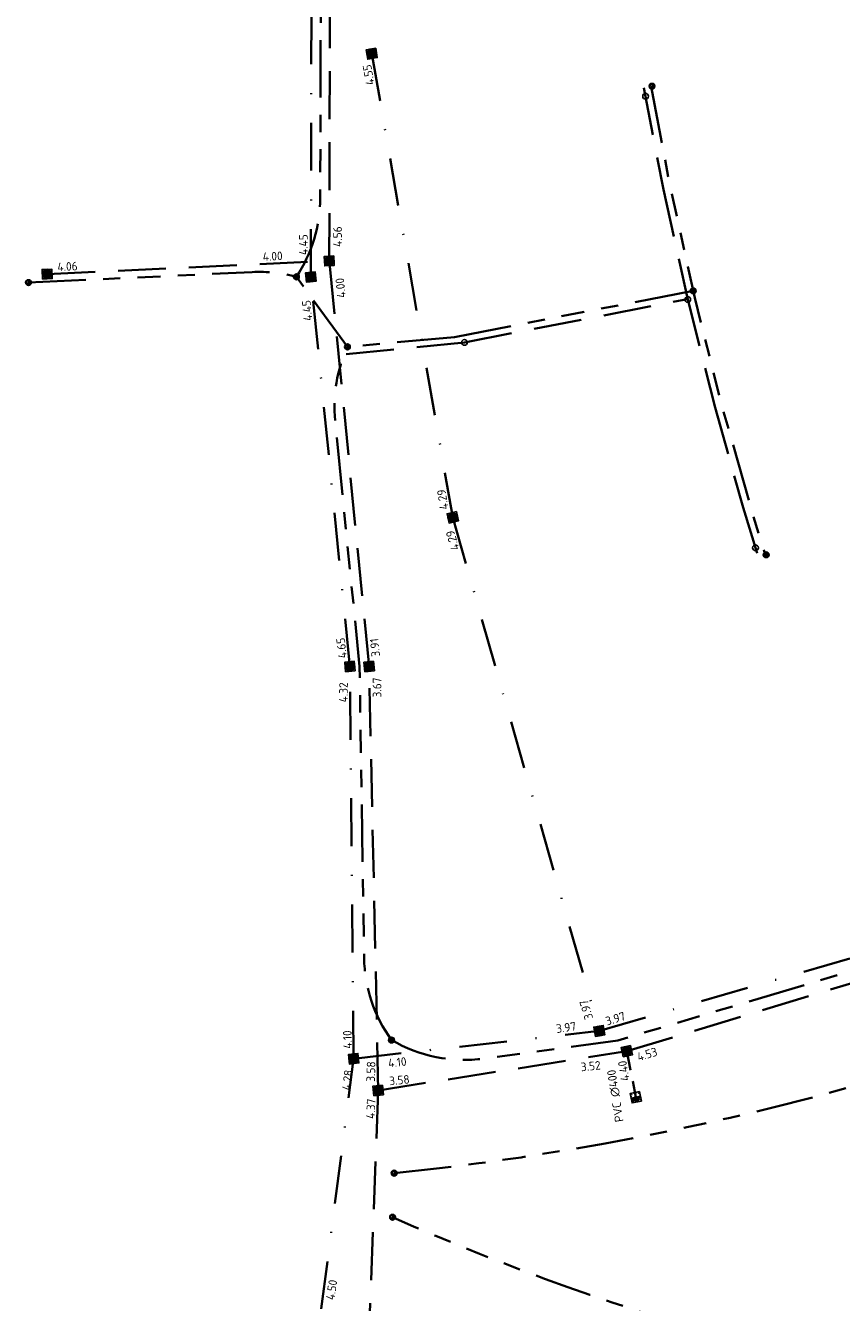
# Model space of a CAD drawing. Extents: x 168266 to 168732, y 448750 to 449580.
# Tile 8 of 22: x 168266 to 168351, y 449001 to 449134. Entities that reach past the tile are written whole.
import ezdxf
from ezdxf.enums import TextEntityAlignment as Align

# ---------------------------------------------------------------- set-up
doc = ezdxf.new("R2010")
doc.units = 0
for name, pattern in [('HIDDENX2', [0.75, 0.5, -0.25]), ('RI-DRAINAGE', [19.2, 6, -1.8, 1.8, -1.8, 2.4, -1.8, 1.8, -1.8]), ('RI-HWA', [7.4, 5, -2.4]), ('RI-HWA_PVC', [6.4, 4, -2.4]), ('RI-VWA', [11, 5, -3, 0, -3])]:
    doc.linetypes.add(name, pattern=pattern)
doc.layers.get('0').update_dxf_attribs({"lineweight": 0})
for name, color, linetype, lineweight, true_color in [('N-OI-RI-DRAINAGE-G', 3, 'RI-DRAINAGE', 35, 0x00ff00), ('N-OI-RI-HWA-G', 150, 'RI-HWA', 35, 0x007fff), ('N-OI-RI-HWA_RIOOLPUT_OVERSTORTPUT-S', 150, 'Continuous', 25, 0x007fff), ('N-OI-RI-VWA-G', 20, 'RI-VWA', 35, 0xff3f00)]:
    doc.layers.add(name, color=color, linetype=linetype, lineweight=lineweight, true_color=true_color)
for name, color, linetype, lineweight in [('N-OI-RI-HWA_BOB-S', 150, 'Continuous', 25), ('N-OI-RI-HWA_RIOOLPUT_INSPECTIEPUT_BETON-S', 150, 'Continuous', 25), ('N-OI-RI-HWA_TRANSPORTLEIDING_PVC_400-G', 150, 'RI-HWA_PVC', 35), ('N-OI-RI-VWA_BOB-S', 20, 'Continuous', 25), ('N-OI-RI-VWA_RIOOLPUT_INSPECTIEPUT-S', 20, 'Continuous', 25), ('N-WE-RI-DRAINAGE_PUT-S', 90, 'Continuous', 25), ('N-WE-RI-HWA-G', 150, 'RI-HWA', 35), ('N-WE-RI-HWA_BOB-S', 150, 'Continuous', 25), ('N-WE-RI-HWA_RIOOLPUT_INSPECTIEPUT-S', 150, 'Continuous', 25)]:
    doc.layers.add(name, color=color, linetype=linetype, lineweight=lineweight)
doc.styles.add('NLCS-ISO', font='NLCS-ISO.ttf')

# ---------------------------------------------------------------- blocks, each defined once
blk = doc.blocks.new('N-SRI-PUT_HWA-SO')
h = blk.add_hatch(color=256)
h.dxf.hatch_style = 1
h.paths.add_polyline_path([(-2, 0, 1), (2, 0, 1)])
at = {"lineweight": -3, "flags": 128}
blk.add_lwpolyline([(-2, -2), (2, -2), (2, 2), (-2, 2)], close=True, dxfattribs=at)
at = {"lineweight": -3}
blk.add_circle((0, 0), 2, dxfattribs=at)
blk = doc.blocks.new('N-SRI-PUT_VWA-SO')
h = blk.add_hatch(color=256)
edge = h.paths.add_edge_path()
edge.add_arc((0, 0), 2, 0, 360)
at = {"flags": 128}
blk.add_lwpolyline([(-2, 2), (2, 2), (2, -2), (-2, -2)], close=True, dxfattribs=at)
at = {"lineweight": -3, "flags": 128}
blk.add_lwpolyline([(2, -2), (2, 2), (-2, 2), (-2, -2)], close=True, dxfattribs=at)
at = {"lineweight": -3}
blk.add_circle((0, 0), 2, dxfattribs=at)
blk = doc.blocks.new('SRI-BOB-SO')
at = {"ltscale": 0.1, "style": 'NLCS-ISO'}
blk.add_attdef('B.O.B.', text='', height=1.8, dxfattribs=at).set_placement((0.05, -0.02), align=Align.BOTTOM_CENTER)
blk = doc.blocks.new('N-SRI-PUT_HWA_KUNSTSTOF-SO')
at = {"color": 6, "lineweight": -3}
blk.add_circle((0, 0), 1.5, dxfattribs=at)
blk = doc.blocks.new('SRI-DRAIN_PUT_DOORSPUIT-SO')
at = {"lineweight": -3}
blk.add_hatch(color=256, dxfattribs=at).paths.add_polyline_path([(1.5, 0, 0.267949), (0.75, 1.3), (-0.75, -1.3, 0.57735)])
blk.add_line((-0.75, -1.3), (0.75, 1.3), dxfattribs=at)
for radius in [2, 1.5]:
    blk.add_circle((0, 0), radius, dxfattribs=at)
blk = doc.blocks.new('N-SRI-PUT_OVERSTORT-SO')
at = {"ltscale": 0.1}
blk.add_hatch(color=256, dxfattribs=at).paths.add_polyline_path([(0, 2), (-2, 0), (2, 0)])
for p, q in [((0, 2), (-2, 0)), ((0, 2), (0, -2)), ((0, 2), (2, 0)), ((2, 0), (-2, 0))]:
    blk.add_line(p, q, dxfattribs=at)
at = {"lineweight": -3, "flags": 128}
blk.add_lwpolyline([(-2, -2), (2, -2), (2, 2), (-2, 2)], close=True, dxfattribs=at)
at = {"ltscale": 0.1, "flags": 128}
blk.add_lwpolyline([(0, 2), (-2, 0), (2, 0)], close=True, dxfattribs=at)
at = {"linetype": 'HIDDENX2', "lineweight": -3, "ltscale": 0.25}
blk.add_circle((0, 0), 2, dxfattribs=at)

msp = doc.modelspace()

# ---------------------------------------------------------------- linework, layer by layer
at = {"layer": 'N-OI-RI-DRAINAGE-G', "flags": 128}
for points in [[(168293.98, 449107.85, 0.146371), (168296.46, 449116.08), (168296.59, 449162.15, -0.145583), (168299.05, 449170.35)], [(168266.01, 449107.25), (168289.36, 449108.35, -0.077804), (168293.98, 449107.85)], [(168303.9, 449028.19, -0.154281), (168301.04, 449036.77), (168300.57, 449067.18), (168298.02, 449092.83, -0.132525), (168299.3, 449100.54)], [(168303.9, 449028.19, 0.168485), (168313.53, 449026.25), (168327.52, 449028.14), (168377.37, 449042.98, 0.162774), (168385.16, 449048.45)], [(168441.26, 449045.61), (168442.31, 449042.04, 0.105281), (168445.27, 449036.55, -0.121081), (168448.48, 449030.14), (168457.36, 448990.96, -0.14845), (168304.01, 449009.69)], [(168304.18, 449014.29, 0.062951), (168373.27, 449030.22, -0.064984), (168441.26, 449045.61, -0.064984)]]:
    msp.add_lwpolyline(points, format="xyb", dxfattribs=at)
for points in [[(168330.98, 449127.72), (168333.01, 449117.11), (168335.54, 449105.66), (168338.38, 449094.39), (168341.32, 449083.99), (168342.9, 449078.81)], [(168299.3, 449100.54), (168293.98, 449107.85)], [(168310.46, 449101.56), (168335.38, 449106.39)], [(168310.46, 449101.56), (168299.3, 449100.54)]]:
    msp.add_lwpolyline(points, dxfattribs=at)
at = {"layer": 'N-OI-RI-HWA-G'}
for points in [[(168302.51, 449022.93), (168301.57, 449067.18), (168297.41, 449109.51), (168297.55, 449172)], [(168267.97, 449108.14), (168297.41, 449109.51)], [(168301.48, 448995.74), (168302.51, 449022.93), (168328.45, 449027.02), (168390.45, 449045.82)]]:
    msp.add_lwpolyline(points, dxfattribs=at)
at = {"layer": 'N-OI-RI-HWA_TRANSPORTLEIDING_PVC_400-G', "ltscale": 0.5, "flags": 128}
msp.add_lwpolyline([(168328.45, 449027.02), (168329.39, 449022.22)], dxfattribs=at)
at = {"layer": 'N-OI-RI-VWA-G'}
for points in [[(168299.95, 449026.24), (168299.56, 449067.18), (168295.48, 449107.83), (168295.64, 449174.27), (168297.49, 449200.23)], [(168301.84, 449131.14), (168310.29, 449082.74), (168325.59, 449029.14)], [(168296.56, 449000.13), (168299.95, 449026.24), (168325.59, 449029.14), (168392.22, 449048.45)]]:
    msp.add_lwpolyline(points, dxfattribs=at)
at = {"layer": 'N-WE-RI-HWA-G', "color": 6}
for points in [[(168330.24, 449127.58), (168332.28, 449116.95), (168334.81, 449105.48), (168337.66, 449094.2), (168340.6, 449083.78), (168342.18, 449078.59)], [(168311.51, 449101), (168334.8, 449105.52)], [(168311.51, 449101), (168298.37, 449099.71)]]:
    msp.add_lwpolyline(points, dxfattribs=at)

# ---------------------------------------------------------------- block references
at = {"layer": 'N-OI-RI-HWA_BOB-S'}
for p, xscale, yscale, zscale, rotation, values in [((168298.98, 449112.02), 0.5000000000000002, 0.5000000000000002, 0.5000000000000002, 90, {'B.O.B.': '4.56'}), ((168270.1, 449108.22), 0.4999999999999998, 0.4999999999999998, 0.4999999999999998, 2.76201067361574, {'B.O.B.': '4.06'}), ((168291.51, 449109.29), 0.4999999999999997, 0.4999999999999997, 0.4999999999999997, 2.76201067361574, {'B.O.B.': '4.00'}), ((168299.29, 449106.74), 0.4999999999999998, 0.4999999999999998, 0.4999999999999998, 96.0925917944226, {'B.O.B.': '4.00'}), ((168327.95, 449022.44), 0.4999999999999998, 0.4999999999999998, 0.4999999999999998, 99.10884054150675, {'B.O.B.': 'PVC ∅400'})]:
    msp.add_blockref('SRI-BOB-SO', p, dxfattribs=dict(at, xscale=xscale, yscale=yscale, zscale=zscale, rotation=rotation)).add_auto_attribs(values)
ref = msp.add_blockref('SRI-BOB-SO', (168297.86, 449027.31), dxfattribs=dict(at, xscale=0.4999999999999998, yscale=0.4999999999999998, zscale=0.4999999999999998, rotation=88.28579535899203))
ref.add_attrib('B.O.B.', '3.58', dxfattribs={"layer": '0', "ltscale": 0.1, "height": 0.9, "rotation": 88.2858, "style": 'NLCS-ISO'}).set_placement((168302.47, 449024.88), align=Align.BOTTOM_CENTER)
ref = msp.add_blockref('SRI-BOB-SO', (168300.71, 449023.68), dxfattribs=dict(at, xscale=0.5, yscale=0.5, zscale=0.5, rotation=5.236775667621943))
ref.add_attrib('B.O.B.', '3.58', dxfattribs={"layer": '0', "ltscale": 0.1, "height": 0.9, "rotation": 5.2368, "style": 'NLCS-ISO'}).set_placement((168304.79, 449023.29), align=Align.BOTTOM_CENTER)
ref = msp.add_blockref('SRI-BOB-SO', (168297.56, 449020.93), dxfattribs=dict(at, xscale=0.4999999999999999, yscale=0.4999999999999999, zscale=0.4999999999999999, rotation=87.08713449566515))
ref.add_attrib('B.O.B.', '4.37', dxfattribs={"layer": '0', "ltscale": 0.1, "height": 0.9, "rotation": 87.0871, "style": 'NLCS-ISO'}).set_placement((168302.46, 449020.98), align=Align.BOTTOM_CENTER)
at = {"layer": 'N-OI-RI-HWA_RIOOLPUT_INSPECTIEPUT_BETON-S', "zscale": 0.5}
for p, xscale, yscale, rotation in [((168297.41, 449109.51), 0.2499999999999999, 0.2499999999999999, 182.678798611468), ((168267.97, 449108.14), 0.25, 0.25, 2.674624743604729), ((168301.57, 449067.18), 0.25, 0.25, 95.61639575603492), ((168328.45, 449027.02), 0.25, 0.25, 12.10620836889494), ((168302.51, 449022.93), 0.25, 0.25, 5.714169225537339)]:
    msp.add_blockref('N-SRI-PUT_HWA-SO', p, dxfattribs=dict(at, xscale=xscale, yscale=yscale, rotation=rotation))
at = {"layer": 'N-OI-RI-HWA_RIOOLPUT_OVERSTORTPUT-S', "xscale": 0.2499999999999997, "yscale": 0.2499999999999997, "zscale": 0.2499999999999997, "rotation": 191.1113158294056}
msp.add_blockref('N-SRI-PUT_OVERSTORT-SO', (168329.39, 449022.22), dxfattribs=at)
at = {"layer": 'N-OI-RI-VWA_BOB-S'}
for p, xscale, yscale, zscale, rotation, values in [((168302.21, 449129.02), 0.4999999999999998, 0.4999999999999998, 0.4999999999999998, 99.65367661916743, {'B.O.B.': '4.55'}), ((168295.41, 449111.18), 0.5, 0.5, 0.5, 89.64821256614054, {'B.O.B.': '4.45'}), ((168295.8, 449104.37), 0.5, 0.5, 0.5, 95.31223031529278, {'B.O.B.': '4.45'}), ((168309.94, 449084.69), 0.5, 0.5, 0.5, 98.66713230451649, {'B.O.B.': '4.29'}), ((168310.96, 449080.51), 0.5, 0.5, 0.5, 106.9978686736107, {'B.O.B.': '4.29'}), ((168299.39, 449069.15), 0.4999999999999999, 0.4999999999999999, 0.4999999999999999, 96.04819588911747, {'B.O.B.': '4.65'}), ((168299.59, 449064.44), 0.4999999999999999, 0.4999999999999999, 0.4999999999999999, 89.07043321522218, {'B.O.B.': '4.32'}), ((168324.9, 449031.53), 0.5, 0.5, 0.5, 106.9931843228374, {'B.O.B.': '3.97'}), ((168327.44, 449029.74), 0.5, 0.5, 0.5, 16.74120701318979, {'B.O.B.': '3.97'}), ((168300.01, 449028.23), 0.4999999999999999, 0.4999999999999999, 0.4999999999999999, 90.85909908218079, {'B.O.B.': '4.10'}), ((168322.19, 449028.79), 0.5, 0.5, 0.5, 7.825038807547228, {'B.O.B.': '3.97'}), ((168304.56, 449025.16), 0.5, 0.5, 0.5, 6.36328513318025, {'B.O.B.': '4.10'}), ((168300, 449023.91), 0.4999999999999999, 0.4999999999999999, 0.4999999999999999, 83.71075038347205, {'B.O.B.': '4.28'})]:
    msp.add_blockref('SRI-BOB-SO', p, dxfattribs=dict(at, xscale=xscale, yscale=yscale, zscale=zscale, rotation=rotation)).add_auto_attribs(values)
ref = msp.add_blockref('SRI-BOB-SO', (168293.43, 449002.62), dxfattribs=dict(at, xscale=0.4999999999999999, yscale=0.4999999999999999, zscale=0.4999999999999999, rotation=81.0496084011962))
ref.add_attrib('B.O.B.', '4.50', dxfattribs={"layer": '0', "ltscale": 0.1, "height": 0.9, "rotation": 81.0496, "style": 'NLCS-ISO'}).set_placement((168298.36, 449002.01), align=Align.BOTTOM_CENTER)
at = {"layer": 'N-OI-RI-VWA_RIOOLPUT_INSPECTIEPUT-S', "zscale": 0.5}
for p, xscale, yscale, rotation in [((168301.84, 449131.14), 0.2499999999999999, 0.2499999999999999, 279.3799284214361), ((168295.48, 449107.83), 0.25, 0.25, 275.61639575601), ((168310.29, 449082.74), 0.2499999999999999, 0.2499999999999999, 282.8760180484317), ((168299.56, 449067.18), 0.25, 0.25, 95.61639575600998), ((168325.59, 449029.14), 0.2499999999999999, 0.2499999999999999, 100.0420901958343), ((168299.95, 449026.24), 0.25, 0.25, 6.62958560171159)]:
    msp.add_blockref('N-SRI-PUT_VWA-SO', p, dxfattribs=dict(at, xscale=xscale, yscale=yscale, rotation=rotation))
at = {"layer": 'N-WE-RI-DRAINAGE_PUT-S', "xscale": 0.15, "yscale": 0.15}
for p in [(168331.08, 449127.74), (168293.98, 449107.85), (168266.01, 449107.25), (168335.38, 449106.39), (168299.3, 449100.54), (168342.99, 449078.84), (168303.9, 449028.19), (168304.18, 449014.29), (168304.01, 449009.69)]:
    msp.add_blockref('SRI-DRAIN_PUT_DOORSPUIT-SO', p, dxfattribs=at)
at = {"layer": 'N-WE-RI-HWA_BOB-S'}
for p, xscale, yscale, zscale, rotation, values in [((168302.88, 449069.2), 0.4999999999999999, 0.4999999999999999, 0.4999999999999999, 95.61639575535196, {'B.O.B.': '3.91'}), ((168303.1, 449064.96), 0.5, 0.5, 0.5, 89.85156848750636, {'B.O.B.': '3.67'}), ((168330.76, 449026.02), 0.5, 0.5, 0.5, 16.86116707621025, {'B.O.B.': '4.53'}), ((168324.73, 449024.76), 0.5, 0.5, 0.5, 5.71416922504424, {'B.O.B.': '3.52'}), ((168328.83, 449025.06), 0.4999999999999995, 0.4999999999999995, 0.4999999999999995, 99.28371979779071, {'B.O.B.': '4.40'})]:
    msp.add_blockref('SRI-BOB-SO', p, dxfattribs=dict(at, xscale=xscale, yscale=yscale, zscale=zscale, rotation=rotation)).add_auto_attribs(values)
at = {"layer": 'N-WE-RI-HWA_RIOOLPUT_INSPECTIEPUT-S', "xscale": 0.2, "yscale": 0.2}
for p, rotation in [((168330.41, 449126.69), 20.54334412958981), ((168311.51, 449101), 280.9739172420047), ((168341.88, 449079.57), 19.97105114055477)]:
    msp.add_blockref('N-SRI-PUT_HWA_KUNSTSTOF-SO', p, dxfattribs=dict(at, rotation=rotation))
msp.add_blockref('N-SRI-PUT_HWA_KUNSTSTOF-SO', (168334.81, 449105.48), dxfattribs=at)

doc.saveas('drawing.dxf')
